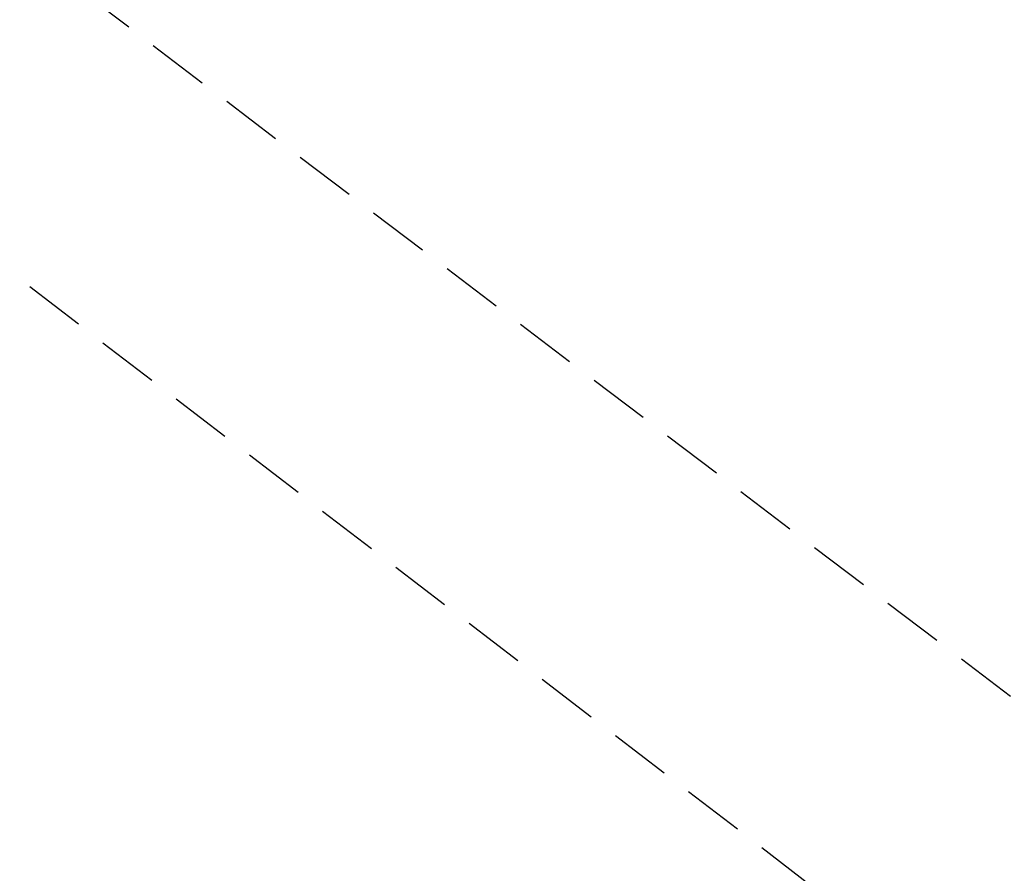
# Model space of a CAD drawing. Extents: x 573479 to 574989, y 161926 to 163436.
# Tile 118 of 256: x 573898.05 to 573902.05, y 162407.35 to 162410.82. Entities that reach past the tile are written whole.
import ezdxf

# ---------------------------------------------------------------- set-up
doc = ezdxf.new("R2010")
doc.units = 0
doc.linetypes.add('HIDDEN', pattern=[0.375, 0.25, -0.125])
for name, color, linetype in [('12', 7, 'CONTINUOUS'), ('50', 7, 'CONTINUOUS'), ('53', 7, 'CONTINUOUS')]:
    doc.layers.add(name, color=color, linetype=linetype)

msp = doc.modelspace()

# ---------------------------------------------------------------- linework, layer by layer
at = {"layer": '12', "color": 30, "linetype": 'CONTINUOUS', "extrusion": (-5.25586e-05, 2.01753e-05, 1)}
msp.add_lwpolyline([(573851.684631, 162410.681594), (573853.323631, 162409.470594), (573855.191631, 162407.942594), (573856.698631, 162406.583594), (573858.501631, 162405.142594), (573860.206631, 162403.814594), (573861.935631, 162402.429594), (573863.557631, 162400.986594), (573865.194631, 162399.645594), (573867.007631, 162398.355594), (573868.996631, 162396.664594), (573870.761631, 162394.700594), (573872.514631, 162392.764594), (573874.445631, 162390.870594), (573876.091631, 162389.209594), (573877.572631, 162387.297594), (573879.184631, 162385.533594), (573880.879631, 162384.055594), (573882.672631, 162382.603594), (573884.515631, 162381.164594), (573886.236631, 162379.748594), (573888.072631, 162378.729594), (573890.052631, 162377.830594), (573892.344631, 162377.060594), (573894.567631, 162376.437594), (573896.971631, 162375.804594), (573899.121631, 162375.226594), (573901.307631, 162374.710594), (573903.584631, 162374.180594), (573905.936631, 162373.254594), (573908.190631, 162371.971594), (573910.079631, 162370.264594), (573911.456631, 162368.737594), (573912.986631, 162367.178594), (573914.536631, 162365.771594), (573916.133631, 162364.417594), (573918.041632, 162362.893594), (573920.407632, 162361.897594), (573922.813632, 162360.914594), (573924.611632, 162360.023594), (573926.665632, 162358.417594), (573928.170632, 162356.918594), (573929.671632, 162355.508594), (573931.578631, 162353.672594), (573933.298632, 162352.586594), (573935.594632, 162352.087594), (573938.160632, 162351.425594), (573939.636632, 162350.234594), (573941.502632, 162348.586594), (573943.738632, 162347.272594), (573946.001632, 162345.989594), (573948.028632, 162344.812594), (573949.883632, 162343.825594), (573951.790632, 162342.962594), (573953.662632, 162342.176594), (573955.986632, 162341.218594), (573957.868632, 162340.272594), (573959.727632, 162339.376594), (573962.003632, 162338.064594), (573964.062632, 162336.849594), (573966.156632, 162335.726594), (573968.186632, 162334.650594), (573968.336632, 162334.659594)], dxfattribs=at)
at = {"layer": '50', "color": 3, "linetype": 'HIDDEN'}
msp.add_line((573904.833, 162404.562, 677.898), (573891.168, 162415.037, 677.897), dxfattribs=at)
at = {"layer": '53', "color": 1, "linetype": 'HIDDEN'}
msp.add_line((573896.498, 162412.302, 678.183), (573907.822, 162403.706, 677.954), dxfattribs=at)

doc.saveas('drawing.dxf')
